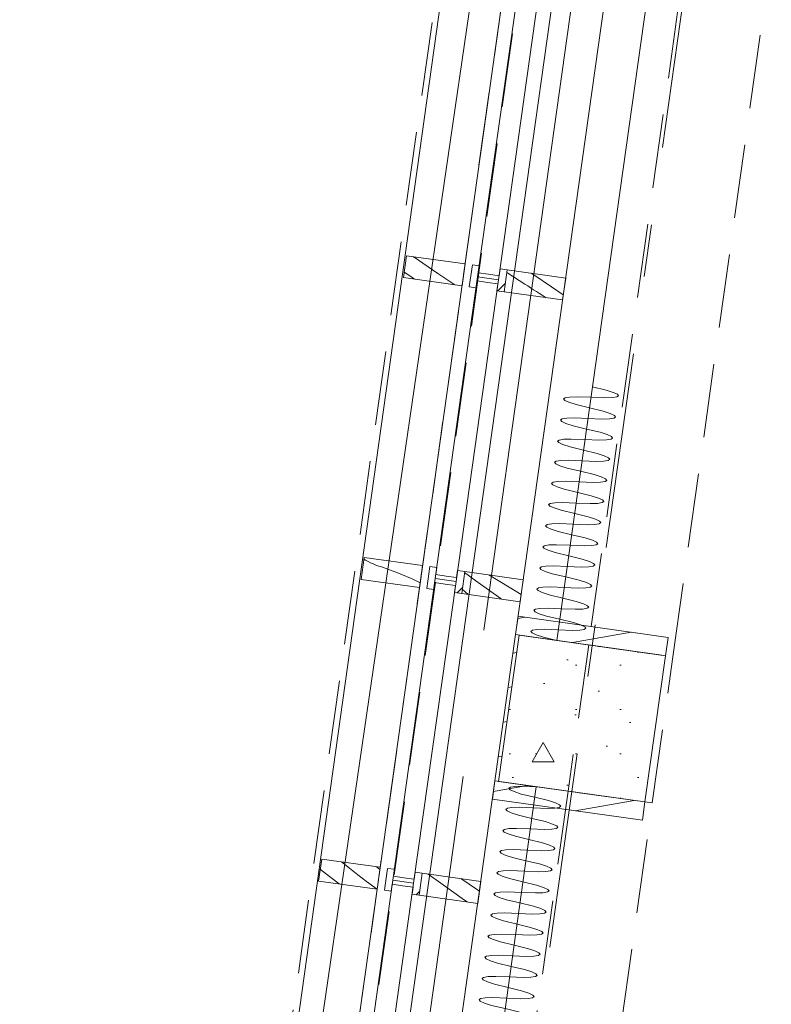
# Model space of a CAD drawing. Header units: millimetres. Extents: x 74467 to 235410, y -65 to 114857.
# Tile 12 of 256: x 80693 to 82728, y 76662 to 79328. Entities that reach past the tile are written whole.
import ezdxf
from ezdxf.enums import TextEntityAlignment as Align

# ---------------------------------------------------------------- set-up
doc = ezdxf.new("R2010")
doc.units = ezdxf.units.MM
doc.header["$MEASUREMENT"] = 0
for name, pattern in [('Katkend topelt', [1093.611073, 529.166651, -211.666656, 141.111112, -211.666656]), ('Katkend varjatud', [300, 200, -100]), ('Wipeout_Contour', [1000, 0, -1000])]:
    doc.linetypes.add(name, pattern=pattern)
for name, color, linetype in [('00 Kunstikonkursi LÜ jaoks asendi 2D', 7, 'Continuous'), ('00 Teljed.AR', 7, 'Continuous'), ('1233 Postid.AR', 7, 'Continuous'), ('1235 Vahelaed.AR', 7, 'Continuous'), ('1245 Klaasfassaadid.AR', 7, 'Continuous'), ('1247 Lamellid.AR', 7, 'Continuous'), ('1248 Vihmaveerennid.AR', 7, 'Continuous'), ('1326 Seinapinnad.SA', 7, 'Continuous'), ('1330 Sisustus.SA', 7, 'Continuous'), ('9350 Netopind.AR', 7, 'Continuous')]:
    doc.layers.add(name, color=color, linetype=linetype)
doc.styles.add('GENERATED_STYLE_3', font='txt')
pattern_1 = [(10, (0, 0), (-15.628336, 88.632695), [])]
pattern_2 = [(45, (0, 0), (-176.7767, 176.7767), []), (45, (-35.36, 35.36), (-176.7767, 176.7767), []), (45, (-70.7, 70.7), (-176.7767, 176.7767), [])]

# ---------------------------------------------------------------- blocks, each defined once
blk = doc.blocks.new('Slab_4_1', base_point=(81076, 71840.2))
at = {"color": 254, "linetype": 'Wipeout_Contour', "lineweight": 0, "ltscale": 576925.485488}
blk.add_wipeout([(81076, 71840.2), (89651.7, 70634.9), (90077.3, 73662.7), (91081.9, 80814.9), (82506.7, 82019.7)], dxfattribs=at).dxf.layer = '1235 Vahelaed.AR'
at = {"layer": '1235 Vahelaed.AR', "color": 7, "linetype": 'Continuous', "lineweight": 13, "flags": 128}
blk.add_lwpolyline([(81076, 71840.2), (82506.7, 82019.7), (91081.9, 80814.9)], dxfattribs=at)
blk = doc.blocks.new('Beam_27_1', base_point=(81158.3, 74545))
at = {"color": 254, "linetype": 'Wipeout_Contour', "lineweight": 0, "ltscale": 448820.433341}
blk.add_wipeout([(81316.7, 74522.8), (82014, 79484), (81855.5, 79506.3), (81158.3, 74545)], dxfattribs=at).dxf.layer = '1247 Lamellid.AR'
at = {"layer": '1247 Lamellid.AR', "color": 7, "linetype": 'Continuous', "lineweight": 13, "flags": 128}
for points in [[(81158.3, 74545), (81855.5, 79506.3)], [(81855.5, 79506.3), (82014, 79484)], [(81316.7, 74522.8), (82014, 79484)], [(81158.3, 74545), (81316.7, 74522.8)]]:
    blk.add_lwpolyline(points, dxfattribs=at)
blk = doc.blocks.new('Beam_56_1', base_point=(81277.3, 75391.7))
at = {"layer": '1247 Lamellid.AR', "color": 7, "linetype": 'Katkend varjatud', "lineweight": 13, "flags": 128}
for points in [[(81277.3, 75391.7), (82081, 81110.5)], [(81435.7, 75369.5), (82239.4, 81088.3)]]:
    blk.add_lwpolyline(points, dxfattribs=at)
blk = doc.blocks.new('Auditoorium_RG 104_20_1', base_point=(83456.8, 81402.2))
at = {"layer": '9350 Netopind.AR', "color": 7, "linetype": 'Continuous', "lineweight": 13, "flags": 128}
blk.add_lwpolyline([(81270.3, 72216.8), (81676.3, 72159.7), (81619.3, 71753.7), (89254.2, 70680.7), (89311.3, 71086.7), (89519.3, 71057.5), (90827.5, 80366), (82578.5, 81525.3), (82035.8, 77663.3), (82441.8, 77606.2), (82386.1, 77210.1), (81980.1, 77267.2)], close=True, dxfattribs=at)
blk = doc.blocks.new('Opening_7_1')
at = {"layer": '1326 Seinapinnad.SA', "color": 7, "linetype": 'Katkend varjatud', "lineweight": 13, "flags": 128}
for points in [[(82178.2, 77239.3), (81468.4, 72189)], [(82405.9, 77207.3), (82178.2, 77239.3)], [(81696.1, 72157), (82405.9, 77207.3)], [(81468.4, 72189), (81696.1, 72157)]]:
    blk.add_lwpolyline(points, dxfattribs=at)
blk = doc.blocks.new('Opening_8_1')
at = {"layer": '1326 Seinapinnad.SA', "color": 7, "linetype": 'Katkend varjatud', "lineweight": 13, "flags": 128}
for points in [[(82936.7, 82636.3), (82233.8, 77635.4)], [(82461.6, 77603.4), (83164.4, 82604.3)], [(82233.8, 77635.4), (82461.6, 77603.4)]]:
    blk.add_lwpolyline(points, dxfattribs=at)
at = {"layer": '1326 Seinapinnad.SA', "color": 7, "linetype": 'Continuous', "lineweight": 15, "flags": 128}
blk.add_lwpolyline([(83164.4, 82604.3), (82936.7, 82636.3)], dxfattribs=at)
blk = doc.blocks.new('Wall_235_1', base_point=(81412.7, 71792.9))
at = {"layer": '1326 Seinapinnad.SA', "color": 7, "linetype": 'Katkend varjatud', "lineweight": 13, "flags": 128}
for points in [[(82233.8, 77635.4), (82178.2, 77239.3)], [(82405.9, 77207.3), (82461.6, 77603.4)]]:
    blk.add_lwpolyline(points, dxfattribs=at)
blk = doc.blocks.new('Wall_668_1', base_point=(82045.7, 77661.9))
at = {"layer": '1326 Seinapinnad.SA', "linetype": 'Continuous', "lineweight": 13, "true_color": 0x287437}
h = blk.add_hatch(dxfattribs=at)
h.set_pattern_fill('Puit_0001', color=97, style=0, pattern_type=2)
h.set_pattern_definition(pattern_1)
h.paths.add_polyline_path([(82042.7, 77712.8), (82035.8, 77663.3), (82045.7, 77661.9)])
h = blk.add_hatch(dxfattribs=at)
h.set_pattern_fill('Puit_0001', color=97, style=0, pattern_type=2)
h.set_pattern_definition(pattern_1)
h.paths.add_polyline_path([(82052.6, 77711.4), (82042.7, 77712.8), (82045.7, 77661.9)])
h = blk.add_hatch(dxfattribs=at)
h.set_pattern_fill('Puit_0001', color=97, style=0, pattern_type=2)
h.set_pattern_definition(pattern_1)
h.paths.add_polyline_path([(82045.7, 77661.9), (82441.8, 77606.2), (82448.7, 77655.7), (82052.6, 77711.4)])
at = {"layer": '1326 Seinapinnad.SA', "color": 7, "linetype": 'Continuous', "lineweight": 15, "flags": 128}
for points in [[(82042.7, 77712.8), (82035.8, 77663.3)], [(82448.7, 77655.7), (82042.7, 77712.8)], [(82045.7, 77661.9), (82441.8, 77606.2)], [(82441.8, 77606.2), (82448.7, 77655.7)]]:
    blk.add_lwpolyline(points, dxfattribs=at)
blk = doc.blocks.new('Wall_669_1', base_point=(82386.1, 77210.1))
at = {"layer": '1326 Seinapinnad.SA', "linetype": 'Continuous', "lineweight": 13, "true_color": 0x287437}
h = blk.add_hatch(dxfattribs=at)
h.set_pattern_fill('Puit_0001', color=97, style=0, pattern_type=2)
h.set_pattern_definition(pattern_1)
h.paths.add_polyline_path([(81980.1, 77267.2), (81973.1, 77217.7), (81990, 77265.8)])
h = blk.add_hatch(dxfattribs=at)
h.set_pattern_fill('Puit_0001', color=97, style=0, pattern_type=2)
h.set_pattern_definition(pattern_1)
h.paths.add_polyline_path([(81973.1, 77217.7), (81983, 77216.3), (81990, 77265.8)])
h = blk.add_hatch(dxfattribs=at)
h.set_pattern_fill('Puit_0001', color=97, style=0, pattern_type=2)
h.set_pattern_definition(pattern_1)
h.paths.add_polyline_path([(81983, 77216.3), (82379.2, 77160.6), (82386.1, 77210.1), (81990, 77265.8)])
at = {"layer": '1326 Seinapinnad.SA', "color": 7, "linetype": 'Continuous', "lineweight": 15, "flags": 128}
for points in [[(81973.1, 77217.7), (81980.1, 77267.2)], [(82386.1, 77210.1), (81990, 77265.8)], [(81973.1, 77217.7), (82379.2, 77160.6)], [(82386.1, 77210.1), (82379.2, 77160.6)]]:
    blk.add_lwpolyline(points, dxfattribs=at)
blk = doc.blocks.new('Wall_670_1', base_point=(81990, 77265.8))
at = {"layer": '1326 Seinapinnad.SA', "linetype": 'Continuous', "lineweight": 13, "true_color": 0x287437}
h = blk.add_hatch(dxfattribs=at)
h.set_pattern_fill('Puit_0001', color=97, style=0, pattern_type=2)
h.set_pattern_definition(pattern_1)
h.paths.add_polyline_path([(82035.8, 77663.3), (81980.1, 77267.2), (81990, 77265.8), (82045.7, 77661.9)])
at = {"layer": '1326 Seinapinnad.SA', "color": 7, "linetype": 'Continuous', "lineweight": 15, "flags": 128}
for points in [[(82035.8, 77663.3), (81980.1, 77267.2)], [(81990, 77265.8), (82045.7, 77661.9)]]:
    blk.add_lwpolyline(points, dxfattribs=at)
blk = doc.blocks.new('*X2343')
at = {"layer": '1247 Lamellid.AR', "color": 7, "linetype": 'Continuous', "lineweight": 13}
for p, q in [((81825.1, 78640.8), (81758.5, 78686.8)), ((81749.6, 78634.4), (81734.5, 78645)), ((81762.4, 78625.7), (81749.6, 78634.4)), ((81871.5, 78610.4), (81825.1, 78640.8))]:
    blk.add_line(p, q, dxfattribs=at)
blk = doc.blocks.new('Column_247_1', base_point=(81895, 78637.3))
at = {"layer": '1247 Lamellid.AR', "color": 7, "linetype": 'Continuous', "lineweight": 13, "flags": 128}
blk.add_lwpolyline([(81890.8, 78607.6), (81899.2, 78667.1), (81740.7, 78689.3), (81732.4, 78629.9)], close=True, dxfattribs=at)
at = {"layer": '1247 Lamellid.AR', "color": 7, "lineweight": 15}
blk.add_blockref('*X2343', (0, 0), dxfattribs=at)
blk = doc.blocks.new('*X2345')
at = {"layer": '1247 Lamellid.AR', "color": 7, "linetype": 'Continuous', "lineweight": 13}
for p, q in [((81629.4, 77865.2), (81625.2, 77867.6)), ((81636.4, 77861.4), (81629.4, 77865.2)), ((81643.4, 77857.9), (81636.4, 77861.4)), ((81650.6, 77854.6), (81643.4, 77857.9)), ((81657.9, 77851.6), (81650.6, 77854.6)), ((81665.4, 77848.9), (81657.9, 77851.6)), ((81672.8, 77846.4), (81665.4, 77848.9)), ((81714.7, 77831.8), (81672.8, 77846.4)), ((81755.6, 77814.5), (81714.7, 77831.8)), ((81777.8, 77803.4), (81755.6, 77814.5))]:
    blk.add_line(p, q, dxfattribs=at)
blk = doc.blocks.new('Column_248_1', base_point=(81780.2, 77820.4))
at = {"layer": '1247 Lamellid.AR', "color": 7, "linetype": 'Continuous', "lineweight": 13, "flags": 128}
blk.add_lwpolyline([(81776, 77790.7), (81784.3, 77850.1), (81625.9, 77872.4), (81617.5, 77812.9)], close=True, dxfattribs=at)
at = {"layer": '1247 Lamellid.AR', "color": 7, "lineweight": 15}
blk.add_blockref('*X2345', (0, 0), dxfattribs=at)
blk = doc.blocks.new('*X2347')
at = {"layer": '1247 Lamellid.AR', "color": 7, "linetype": 'Continuous', "lineweight": 13}
for p, q in [((81516.8, 77020.4), (81507.2, 77028.1)), ((81586.2, 77030.5), (81564.4, 77047.9)), ((81609.1, 77012.7), (81586.2, 77030.5)), ((81668.7, 77027.4), (81659.4, 77034.5)), ((81558.6, 76988.1), (81516.8, 77020.4)), ((81632.2, 76995.1), (81609.1, 77012.7)), ((81660.7, 76973.8), (81632.2, 76995.1))]:
    blk.add_line(p, q, dxfattribs=at)
blk = doc.blocks.new('Column_249_1', base_point=(81665.3, 77003.4))
at = {"layer": '1247 Lamellid.AR', "color": 7, "linetype": 'Continuous', "lineweight": 13, "flags": 128}
blk.add_lwpolyline([(81661.2, 76973.7), (81669.5, 77033.1), (81511.1, 77055.4), (81502.7, 76996)], close=True, dxfattribs=at)
at = {"layer": '1247 Lamellid.AR', "color": 7, "lineweight": 15}
blk.add_blockref('*X2347', (0, 0), dxfattribs=at)
blk = doc.blocks.new('Column_276_1', base_point=(82215.9, 77436))
at = {"layer": '1233 Postid.AR', "linetype": 'Continuous', "lineweight": 13, "true_color": 0x8c8d8c}
h = blk.add_hatch(dxfattribs=at)
h.set_pattern_fill('Betoon_0001', color=252, style=0, pattern_type=2)
h.set_pattern_definition([(0, (0, 0), (0, 623.5383), [60, -300]), (0, (180, 311.8), (0, 623.5383), [60, -300]), (60, (0, 0), (-540, 311.769), [60, -300]), (60, (360, 0), (-540, 311.769), [60, -300]), (120, (60, 0), (540, 311.769), [60, -300]), (120, (420, 0), (540, 311.769), [60, -300]), (0, (0, 60), (0, 120), [0, -120, 0, -180]), (45, (60, 60), (-84.85282, 84.85282), [0, -90, 0, -150])])
h.paths.add_polyline_path([(81990, 77265.8), (82386.1, 77210.1), (82441.8, 77606.2), (82045.7, 77661.9)])
at = {"layer": '1233 Postid.AR', "color": 7, "linetype": 'Continuous', "lineweight": 15, "flags": 128}
blk.add_lwpolyline([(81990, 77265.8), (82386.1, 77210.1), (82441.8, 77606.2), (82045.7, 77661.9)], close=True, dxfattribs=at)
blk = doc.blocks.new('Curtain #1580[551]_1', base_point=(81184.2, 72228.9))
at = {"layer": '1330 Sisustus.SA', "color": 253, "linetype": 'Continuous', "lineweight": 13, "true_color": 0xa5a6a4}
for p, q in [((81184.2, 72228.9), (81894, 77279.3)), ((81382.2, 72201.1), (82092, 77251.4))]:
    blk.add_line(p, q, dxfattribs=at)
at = {"layer": '1330 Sisustus.SA', "color": 253, "linetype": 'Continuous', "lineweight": 13, "true_color": 0xa5a6a4, "flags": 128}
for points in [[(82092, 77251.4), (82054.4, 77253.1), (82034, 77252.3), (82021.8, 77250.4), (82017.4, 77247.3), (82020.8, 77243.2), (82032, 77238), (82051.4, 77231.6), (82088, 77222.8), (82124.6, 77214), (82144, 77207.7), (82155.2, 77202.4), (82158.6, 77198.3), (82154.2, 77195.3), (82142, 77193.3), (82121.6, 77192.6), (82084, 77194.2), (82046.4, 77195.8), (82026, 77195.1), (82013.8, 77193.1), (82009.3, 77190.1), (82012.8, 77186), (82024, 77180.7), (82043.4, 77174.4), (82080, 77165.6), (82116.5, 77156.8), (82135.9, 77150.4), (82147.2, 77145.2), (82150.6, 77141.1), (82146.1, 77138), (82133.9, 77136.1), (82113.5, 77135.3), (82075.9, 77137), (82038.4, 77138.6), (82018, 77137.8), (82005.7, 77135.9), (82001.3, 77132.9), (82004.7, 77128.7), (82015.9, 77123.5), (82035.3, 77117.1), (82071.9, 77108.3), (82108.5, 77099.6), (82127.9, 77093.2), (82139.1, 77088), (82142.5, 77083.8), (82138.1, 77080.8), (82125.9, 77078.9), (82105.5, 77078.1), (82067.9, 77079.7), (82030.3, 77081.4), (82009.9, 77080.6), (81997.7, 77078.6), (81993.3, 77075.6), (81996.7, 77071.5), (82007.9, 77066.3), (82027.3, 77059.9), (82063.9, 77051.1), (82100.4, 77042.3), (82119.8, 77035.9), (82131.1, 77030.7), (82134.5, 77026.6), (82130.1, 77023.6), (82117.8, 77021.6), (82097.4, 77020.9), (82059.8, 77022.5), (82022.3, 77024.1), (82001.9, 77023.3), (81989.6, 77021.4), (81985.2, 77018.4), (81988.6, 77014.3), (81999.9, 77009), (82019.3, 77002.7), (82055.8, 76993.9), (82092.4, 76985.1), (82111.8, 76978.7), (82123, 76973.5), (82126.4, 76969.4), (82122, 76966.3), (82109.8, 76964.4), (82089.4, 76963.6), (82051.8, 76965.2), (82014.2, 76966.9), (81993.8, 76966.1), (81981.6, 76964.2), (81977.2, 76961.1), (81980.6, 76957), (81991.8, 76951.8), (82011.2, 76945.4), (82047.8, 76936.6), (82084.3, 76927.8), (82103.8, 76921.5), (82115, 76916.2), (82118.4, 76912.1), (82114, 76909.1), (82101.7, 76907.2), (82081.3, 76906.4), (82043.8, 76908), (82006.2, 76909.6), (81985.8, 76908.9), (81973.5, 76906.9), (81969.1, 76903.9), (81972.5, 76899.8), (81983.8, 76894.6), (82003.2, 76888.2), (82039.7, 76879.4), (82076.3, 76870.6), (82095.7, 76864.2), (82106.9, 76859), (82110.3, 76854.9), (82105.9, 76851.8), (82093.7, 76849.9), (82073.3, 76849.1), (82035.7, 76850.8), (81998.1, 76852.4), (81977.7, 76851.6), (81965.5, 76849.7), (81961.1, 76846.7), (81964.5, 76842.5), (81975.7, 76837.3), (81995.1, 76830.9), (82031.7, 76822.2), (82068.3, 76813.4), (82087.7, 76807), (82098.9, 76801.8), (82102.3, 76797.6), (82097.9, 76794.6), (82085.7, 76792.7), (82065.2, 76791.9), (82027.7, 76793.5), (81990.1, 76795.2), (81969.7, 76794.4), (81957.5, 76792.5), (81953, 76789.4), (81956.5, 76785.3), (81967.7, 76780.1), (81987.1, 76773.7), (82023.6, 76764.9), (82060.2, 76756.1), (82079.6, 76749.8), (82090.8, 76744.5), (82094.3, 76740.4), (82089.8, 76737.4), (82077.6, 76735.4), (82057.2, 76734.7), (82019.6, 76736.3), (81982.1, 76737.9), (81961.6, 76737.2), (81949.4, 76735.2), (81945, 76732.2), (81948.4, 76728.1), (81959.6, 76722.8), (81979, 76716.5), (82015.6, 76707.7), (82052.2, 76698.9), (82071.6, 76692.5), (82082.8, 76687.3), (82086.2, 76683.2), (82081.8, 76680.1), (82069.6, 76678.2), (82049.2, 76677.4), (82011.6, 76679.1), (81974, 76680.7), (81953.6, 76679.9), (81941.4, 76678), (81937, 76675), (81940.4, 76670.8), (81951.6, 76665.6), (81971, 76659.2), (82007.6, 76650.4), (82044.1, 76641.7), (82063.5, 76635.3), (82074.8, 76630.1), (82078.2, 76625.9), (82073.7, 76622.9), (82061.5, 76621), (82041.1, 76620.2), (82003.5, 76621.8), (81966, 76623.5), (81945.6, 76622.7), (81933.3, 76620.7), (81928.9, 76617.7), (81932.3, 76613.6), (81943.5, 76608.4), (81962.9, 76602), (81999.5, 76593.2), (82036.1, 76584.4), (82055.5, 76578), (82066.7, 76572.8), (82070.1, 76568.7), (82065.7, 76565.7), (82053.5, 76563.7), (82033.1, 76563), (81995.5, 76564.6)], [(81382.2, 72201.1), (81345.7, 72209.9), (81326.3, 72216.2), (81315, 72221.5), (81311.6, 72225.6), (81316, 72228.6), (81328.3, 72230.5), (81348.7, 72231.3), (81386.3, 72229.7), (81423.8, 72228.1), (81444.2, 72228.8), (81456.5, 72230.8), (81460.9, 72233.8), (81457.5, 72237.9), (81446.3, 72243.1), (81426.9, 72249.5), (81390.3, 72258.3), (81353.7, 72267.1), (81334.3, 72273.5), (81323.1, 72278.7), (81319.7, 72282.8), (81324.1, 72285.8), (81336.3, 72287.8), (81356.7, 72288.6), (81394.3, 72286.9), (81431.9, 72285.3), (81452.3, 72286.1), (81464.5, 72288), (81468.9, 72291), (81465.5, 72295.2), (81454.3, 72300.4), (81434.9, 72306.8), (81398.3, 72315.5), (81361.8, 72324.3), (81342.4, 72330.7), (81331.1, 72335.9), (81327.7, 72340.1), (81332.1, 72343.1), (81344.4, 72345), (81364.8, 72345.8), (81402.4, 72344.2), (81439.9, 72342.5), (81460.3, 72343.3), (81472.6, 72345.2), (81477, 72348.3), (81473.6, 72352.4), (81462.3, 72357.6), (81442.9, 72364), (81406.4, 72372.8), (81369.8, 72381.6), (81350.4, 72387.9), (81339.2, 72393.2), (81335.8, 72397.3), (81340.2, 72400.3), (81352.4, 72402.3), (81372.8, 72403), (81410.4, 72401.4), (81448, 72399.8), (81468.4, 72400.5), (81480.6, 72402.5), (81485, 72405.5), (81481.6, 72409.6), (81470.4, 72414.9), (81451, 72421.2), (81414.4, 72430), (81377.8, 72438.8), (81358.4, 72445.2), (81347.2, 72450.4), (81343.8, 72454.5), (81348.2, 72457.6), (81360.5, 72459.5), (81380.9, 72460.3), (81418.4, 72458.6), (81456, 72457), (81476.4, 72457.8), (81488.7, 72459.7), (81493.1, 72462.7), (81489.7, 72466.9), (81478.4, 72472.1), (81459, 72478.5), (81422.5, 72487.3), (81385.9, 72496), (81366.5, 72502.4), (81355.3, 72507.6), (81351.9, 72511.8), (81356.3, 72514.8), (81368.5, 72516.7), (81388.9, 72517.5), (81426.5, 72515.9), (81464.1, 72514.2), (81484.5, 72515), (81496.7, 72517), (81501.1, 72520), (81497.7, 72524.1), (81486.5, 72529.3), (81467.1, 72535.7), (81430.5, 72544.5), (81393.9, 72553.3), (81374.5, 72559.7), (81363.3, 72564.9), (81359.9, 72569), (81364.3, 72572), (81376.5, 72574), (81397, 72574.7), (81434.5, 72573.1), (81472.1, 72571.5), (81492.5, 72572.3), (81504.7, 72574.2), (81509.2, 72577.2), (81505.7, 72581.3), (81494.5, 72586.6), (81475.1, 72592.9), (81438.6, 72601.7), (81402, 72610.5), (81382.6, 72616.9), (81371.4, 72622.1), (81367.9, 72626.2), (81372.4, 72629.3), (81384.6, 72631.2), (81405, 72632), (81442.6, 72630.3), (81480.1, 72628.7), (81500.6, 72629.5), (81512.8, 72631.4), (81517.2, 72634.5), (81513.8, 72638.6), (81502.6, 72643.8), (81483.2, 72650.2), (81446.6, 72659), (81410, 72667.8), (81390.6, 72674.1), (81379.4, 72679.4), (81376, 72683.5), (81380.4, 72686.5), (81392.6, 72688.4), (81413, 72689.2), (81450.6, 72687.6), (81488.2, 72686), (81508.6, 72686.7), (81520.8, 72688.7), (81525.2, 72691.7), (81521.8, 72695.8), (81510.6, 72701), (81491.2, 72707.4), (81454.6, 72716.2), (81418.1, 72725), (81398.7, 72731.4), (81387.4, 72736.6), (81384, 72740.7), (81388.4, 72743.7), (81400.7, 72745.7), (81421.1, 72746.5), (81458.7, 72744.8), (81496.2, 72743.2), (81516.6, 72744), (81528.9, 72745.9), (81533.3, 72748.9), (81529.9, 72753.1), (81518.7, 72758.3), (81499.3, 72764.7), (81462.7, 72773.4), (81426.1, 72782.2), (81406.7, 72788.6), (81395.5, 72793.8), (81392.1, 72798), (81396.5, 72801), (81408.7, 72802.9), (81429.1, 72803.7), (81466.7, 72802.1), (81504.3, 72800.4), (81524.7, 72801.2), (81536.9, 72803.1), (81541.3, 72806.2), (81537.9, 72810.3), (81526.7, 72815.5), (81507.3, 72821.9), (81470.7, 72830.7), (81434.2, 72839.5), (81414.8, 72845.8), (81403.5, 72851.1), (81400.1, 72855.2), (81404.5, 72858.2), (81416.8, 72860.2), (81437.2, 72860.9), (81474.7, 72859.3), (81512.3, 72857.7), (81532.7, 72858.4), (81545, 72860.4), (81549.4, 72863.4), (81546, 72867.5), (81534.7, 72872.8), (81515.3, 72879.1), (81478.8, 72887.9)]]:
    blk.add_lwpolyline(points, dxfattribs=at)
blk = doc.blocks.new('Curtain #1580[552]_1', base_point=(81949.6, 77675.4))
at = {"layer": '1330 Sisustus.SA', "color": 253, "linetype": 'Continuous', "lineweight": 13, "true_color": 0xa5a6a4}
for p, q in [((81949.6, 77675.4), (82659.4, 82725.7)), ((82147.7, 77647.5), (82857.5, 82697.9))]:
    blk.add_line(p, q, dxfattribs=at)
at = {"layer": '1330 Sisustus.SA', "color": 253, "linetype": 'Continuous', "lineweight": 13, "true_color": 0xa5a6a4, "flags": 128}
for points in [[(82857.5, 82697.9), (82819.9, 82699.5), (82799.5, 82698.8), (82787.3, 82696.8), (82782.8, 82693.8), (82786.3, 82689.7), (82797.5, 82684.5), (82816.9, 82678.1), (82853.5, 82669.3), (82890, 82660.5), (82909.4, 82654.1), (82920.6, 82648.9), (82924.1, 82644.8), (82919.6, 82641.7), (82907.4, 82639.8), (82887, 82639), (82849.4, 82640.7), (82811.9, 82642.3), (82791.4, 82641.5), (82779.2, 82639.6), (82774.8, 82636.6), (82778.2, 82632.4), (82789.4, 82627.2), (82808.8, 82620.8), (82845.4, 82612.1), (82882, 82603.3), (82901.4, 82596.9), (82912.6, 82591.7), (82916, 82587.5), (82911.6, 82584.5), (82899.4, 82582.6), (82879, 82581.8), (82841.4, 82583.4), (82803.8, 82585.1), (82783.4, 82584.3), (82771.2, 82582.4), (82766.8, 82579.3), (82770.2, 82575.2), (82781.4, 82570), (82800.8, 82563.6), (82837.4, 82554.8), (82873.9, 82546), (82893.3, 82539.7), (82904.6, 82534.4), (82908, 82530.3), (82903.6, 82527.3), (82891.3, 82525.3), (82870.9, 82524.6), (82833.3, 82526.2), (82795.8, 82527.8), (82775.4, 82527), (82763.1, 82525.1), (82758.7, 82522.1), (82762.1, 82518), (82773.4, 82512.7), (82792.8, 82506.4), (82829.3, 82497.6), (82865.9, 82488.8), (82885.3, 82482.4), (82896.5, 82477.2), (82899.9, 82473.1), (82895.5, 82470), (82883.3, 82468.1), (82862.9, 82467.3), (82825.3, 82469), (82787.7, 82470.6), (82767.3, 82469.8), (82755.1, 82467.9), (82750.7, 82464.9), (82754.1, 82460.7), (82765.3, 82455.5), (82784.7, 82449.1), (82821.3, 82440.3), (82857.8, 82431.6), (82877.2, 82425.2), (82888.5, 82420), (82891.9, 82415.8), (82887.5, 82412.8), (82875.2, 82410.9), (82854.8, 82410.1), (82817.3, 82411.7), (82779.7, 82413.4), (82759.3, 82412.6), (82747, 82410.6), (82742.6, 82407.6), (82746, 82403.5), (82757.3, 82398.3), (82776.7, 82391.9), (82813.2, 82383.1), (82849.8, 82374.3), (82869.2, 82367.9), (82880.4, 82362.7), (82883.8, 82358.6), (82879.4, 82355.6), (82867.2, 82353.6), (82846.8, 82352.9), (82809.2, 82354.5), (82771.6, 82356.1), (82751.2, 82355.3), (82739, 82353.4), (82734.6, 82350.4), (82738, 82346.3), (82749.2, 82341), (82768.6, 82334.7), (82805.2, 82325.9), (82841.8, 82317.1), (82861.2, 82310.7), (82872.4, 82305.5), (82875.8, 82301.4), (82871.4, 82298.3), (82859.1, 82296.4), (82838.7, 82295.6), (82801.2, 82297.2), (82763.6, 82298.9), (82743.2, 82298.1), (82731, 82296.2), (82726.5, 82293.1), (82729.9, 82289), (82741.2, 82283.8), (82760.6, 82277.4), (82797.1, 82268.6), (82833.7, 82259.8), (82853.1, 82253.5), (82864.3, 82248.2), (82867.8, 82244.1), (82863.3, 82241.1), (82851.1, 82239.2), (82830.7, 82238.4), (82793.1, 82240), (82755.5, 82241.6), (82735.1, 82240.9), (82722.9, 82238.9), (82718.5, 82235.9), (82721.9, 82231.8), (82733.1, 82226.6), (82752.5, 82220.2), (82789.1, 82211.4), (82825.7, 82202.6), (82845.1, 82196.2), (82856.3, 82191), (82859.7, 82186.9), (82855.3, 82183.8), (82843.1, 82181.9), (82822.7, 82181.1), (82785.1, 82182.8), (82747.5, 82184.4), (82727.1, 82183.6), (82714.9, 82181.7), (82710.4, 82178.7), (82713.9, 82174.5), (82725.1, 82169.3), (82744.5, 82162.9), (82781.1, 82154.2), (82817.6, 82145.4), (82837, 82139), (82848.3, 82133.8), (82851.7, 82129.6), (82847.2, 82126.6), (82835, 82124.7), (82814.6, 82123.9), (82777, 82125.5), (82739.5, 82127.2), (82719.1, 82126.4), (82706.8, 82124.5), (82702.4, 82121.4), (82705.8, 82117.3), (82717, 82112.1), (82736.4, 82105.7), (82773, 82096.9), (82809.6, 82088.1), (82829, 82081.8), (82840.2, 82076.5), (82843.6, 82072.4), (82839.2, 82069.4), (82827, 82067.4), (82806.6, 82066.7), (82769, 82068.3), (82731.4, 82069.9), (82711, 82069.1), (82698.8, 82067.2), (82694.4, 82064.2), (82697.8, 82060.1), (82709, 82054.8), (82728.4, 82048.5), (82765, 82039.7), (82801.5, 82030.9), (82820.9, 82024.5), (82832.2, 82019.3), (82835.6, 82015.2), (82831.2, 82012.1), (82818.9, 82010.2), (82798.5, 82009.4), (82760.9, 82011.1)], [(82147.7, 77647.5), (82111.1, 77656.3), (82091.7, 77662.7), (82080.5, 77667.9), (82077.1, 77672.1), (82081.5, 77675.1), (82093.7, 77677), (82114.1, 77677.8), (82151.7, 77676.2), (82189.3, 77674.5), (82209.7, 77675.3), (82221.9, 77677.2), (82226.3, 77680.3), (82222.9, 77684.4), (82211.7, 77689.6), (82192.3, 77696), (82155.7, 77704.8), (82119.2, 77713.6), (82099.8, 77719.9), (82088.5, 77725.2), (82085.1, 77729.3), (82089.5, 77732.3), (82101.8, 77734.3), (82122.2, 77735), (82159.8, 77733.4), (82197.3, 77731.8), (82217.7, 77732.5), (82230, 77734.5), (82234.4, 77737.5), (82231, 77741.6), (82219.8, 77746.9), (82200.3, 77753.2), (82163.8, 77762), (82127.2, 77770.8), (82107.8, 77777.2), (82096.6, 77782.4), (82093.2, 77786.5), (82097.6, 77789.6), (82109.8, 77791.5), (82130.2, 77792.3), (82167.8, 77790.6), (82205.4, 77789), (82225.8, 77789.8), (82238, 77791.7), (82242.4, 77794.7), (82239, 77798.9), (82227.8, 77804.1), (82208.4, 77810.5), (82171.8, 77819.3), (82135.3, 77828), (82115.9, 77834.4), (82104.6, 77839.6), (82101.2, 77843.8), (82105.6, 77846.8), (82117.9, 77848.7), (82138.3, 77849.5), (82175.8, 77847.9), (82213.4, 77846.2), (82233.8, 77847), (82246.1, 77848.9), (82250.5, 77852), (82247.1, 77856.1), (82235.8, 77861.3), (82216.4, 77867.7), (82179.9, 77876.5), (82143.3, 77885.3), (82123.9, 77891.7), (82112.7, 77896.9), (82109.3, 77901), (82113.7, 77904), (82125.9, 77906), (82146.3, 77906.7), (82183.9, 77905.1), (82221.5, 77903.5), (82241.9, 77904.3), (82254.1, 77906.2), (82258.5, 77909.2), (82255.1, 77913.3), (82243.9, 77918.6), (82224.5, 77924.9), (82187.9, 77933.7), (82151.3, 77942.5), (82131.9, 77948.9), (82120.7, 77954.1), (82117.3, 77958.2), (82121.7, 77961.3), (82134, 77963.2), (82154.4, 77964), (82191.9, 77962.3), (82229.5, 77960.7), (82249.9, 77961.5), (82262.1, 77963.4), (82266.6, 77966.5), (82263.2, 77970.6), (82251.9, 77975.8), (82232.5, 77982.2), (82196, 77991), (82159.4, 77999.8), (82140, 78006.1), (82128.8, 78011.4), (82125.3, 78015.5), (82129.8, 78018.5), (82142, 78020.4), (82162.4, 78021.2), (82200, 78019.6), (82237.6, 78018), (82258, 78018.7), (82270.2, 78020.7), (82274.6, 78023.7), (82271.2, 78027.8), (82260, 78033), (82240.6, 78039.4), (82204, 78048.2), (82167.4, 78057), (82148, 78063.4), (82136.8, 78068.6), (82133.4, 78072.7), (82137.8, 78075.7), (82150, 78077.7), (82170.4, 78078.5), (82208, 78076.8), (82245.6, 78075.2), (82266, 78076), (82278.2, 78077.9), (82282.7, 78080.9), (82279.2, 78085.1), (82268, 78090.3), (82248.6, 78096.7), (82212, 78105.4), (82175.5, 78114.2), (82156.1, 78120.6), (82144.9, 78125.8), (82141.4, 78130), (82145.9, 78133), (82158.1, 78134.9), (82178.5, 78135.7), (82216.1, 78134.1), (82253.6, 78132.4), (82274.1, 78133.2), (82286.3, 78135.1), (82290.7, 78138.2), (82287.3, 78142.3), (82276.1, 78147.5), (82256.7, 78153.9), (82220.1, 78162.7), (82183.5, 78171.5), (82164.1, 78177.8), (82152.9, 78183.1), (82149.5, 78187.2), (82153.9, 78190.2), (82166.1, 78192.2), (82186.5, 78192.9), (82224.1, 78191.3), (82261.7, 78189.7), (82282.1, 78190.4), (82294.3, 78192.4), (82298.7, 78195.4), (82295.3, 78199.5), (82284.1, 78204.8), (82264.7, 78211.1), (82228.1, 78219.9), (82191.6, 78228.7), (82172.2, 78235.1), (82160.9, 78240.3), (82157.5, 78244.4), (82161.9, 78247.5), (82174.2, 78249.4), (82194.6, 78250.2), (82232.2, 78248.5), (82269.7, 78246.9), (82290.1, 78247.7), (82302.4, 78249.6), (82306.8, 78252.6), (82303.4, 78256.8), (82292.1, 78262), (82272.7, 78268.4), (82236.2, 78277.2), (82199.6, 78285.9), (82180.2, 78292.3), (82169, 78297.5), (82165.6, 78301.7), (82170, 78304.7), (82182.2, 78306.6), (82202.6, 78307.4), (82240.2, 78305.8), (82277.8, 78304.1), (82298.2, 78304.9), (82310.4, 78306.8), (82314.8, 78309.9), (82311.4, 78314), (82300.2, 78319.2), (82280.8, 78325.6), (82244.2, 78334.4)]]:
    blk.add_lwpolyline(points, dxfattribs=at)
blk = doc.blocks.new('Beam_101_1', base_point=(80955.8, 71665.2))
at = {"layer": '1248 Vihmaveerennid.AR', "color": 7, "linetype": 'Katkend varjatud', "lineweight": 13}
for p, q in [((80738, 71695.8), (85214.9, 103550.9)), ((80955.8, 71665.2), (85406.1, 103330.9))]:
    blk.add_line(p, q, dxfattribs=at)
blk = doc.blocks.new('*X3343')
at = {"layer": '1245 Klaasfassaadid.AR', "color": 7, "linetype": 'Continuous', "lineweight": 13}
for p, q in [((82060.7, 78612.3), (82012, 78643.9)), ((82085.5, 78637.1), (82077.9, 78641.9)), ((82132.7, 78604.9), (82085.5, 78637.1)), ((82068.6, 78607.3), (82060.7, 78612.3)), ((82076.5, 78602.3), (82068.6, 78607.3)), ((82084.4, 78597.2), (82076.5, 78602.3)), ((82165.1, 78583.4), (82132.7, 78604.9)), ((82006.8, 78591.3), (82004.8, 78592.7)), ((82092.3, 78592.2), (82084.4, 78597.2)), ((82100.2, 78587.2), (82092.3, 78592.2)), ((82108.1, 78582.2), (82100.2, 78587.2)), ((82116.1, 78577.3), (82108.1, 78582.2)), ((82118.7, 78575.6), (82116.1, 78577.3))]:
    blk.add_line(p, q, dxfattribs=at)
blk = doc.blocks.new('*X3344')
at = {"layer": '1245 Klaasfassaadid.AR', "color": 7, "linetype": 'Continuous', "lineweight": 13}
for p, q in [((81928.6, 77808.9), (81897.8, 77831.1)), ((81962.5, 77784.4), (81928.6, 77808.9)), ((82018.3, 77791.5), (81963.2, 77824.9)), ((81907.5, 77772.2), (81891.5, 77786.3)), ((81996.5, 77760.1), (81962.5, 77784.4)), ((82051.1, 77772.1), (82018.3, 77791.5)), ((81997.2, 77759.6), (81996.5, 77760.1))]:
    blk.add_line(p, q, dxfattribs=at)
blk = doc.blocks.new('*X3345')
at = {"layer": '1245 Klaasfassaadid.AR', "color": 7, "linetype": 'Continuous', "lineweight": 13}
for p, q in [((81833.6, 76990.2), (81798.8, 77014.9)), ((81933.1, 76971.8), (81887.8, 77002.4)), ((81897.8, 76944.6), (81833.6, 76990.2)), ((81938.1, 76968.4), (81933.1, 76971.8)), ((81905, 76939.4), (81897.8, 76944.6))]:
    blk.add_line(p, q, dxfattribs=at)
blk = doc.blocks.new('Curtain Wall_14_1')
at = {"layer": '1245 Klaasfassaadid.AR', "linetype": 'Continuous', "lineweight": 0, "true_color": 0x000000}
h = blk.add_hatch(dxfattribs=at)
h.set_pattern_fill('Alumiinium_0001', color=178, style=0, pattern_type=2)
h.set_pattern_definition(pattern_2)
h.paths.add_polyline_path([(81910.6, 78604.9), (81928.9, 78602.3), (81931.6, 78621.1), (81924, 78622.2), (81927.1, 78643.9), (81934.6, 78642.9), (81937.2, 78661.7), (81919, 78664.3)])
h = blk.add_hatch(dxfattribs=at)
h.set_pattern_fill('Alumiinium_0001', color=178, style=0, pattern_type=2)
h.set_pattern_definition(pattern_2)
h.paths.add_polyline_path([(81985.4, 78594.3), (82004.7, 78591.6), (82013, 78651.1), (81993.7, 78653.8), (81991.1, 78634.9), (81962.8, 78638.9), (81959.8, 78617.1), (81988, 78613.2)])
h = blk.add_hatch(dxfattribs=at)
h.set_pattern_fill('Alumiinium_0001', color=178, style=0, pattern_type=2)
h.set_pattern_definition(pattern_2)
h.paths.add_polyline_path([(81924, 78622.2), (81931.6, 78621.1), (81959.8, 78617.1), (81962.8, 78638.9), (81934.6, 78642.9), (81927.1, 78643.9)])
h = blk.add_hatch(dxfattribs=at)
h.set_pattern_fill('Alumiinium_0001', color=178, style=0, pattern_type=2)
h.set_pattern_definition(pattern_2)
h.paths.add_polyline_path([(81795.8, 77787.9), (81814.1, 77785.3), (81816.7, 77804.1), (81809.2, 77805.2), (81812.3, 77827), (81819.8, 77825.9), (81822.4, 77844.7), (81804.1, 77847.3)])
h = blk.add_hatch(dxfattribs=at)
h.set_pattern_fill('Alumiinium_0001', color=178, style=0, pattern_type=2)
h.set_pattern_definition(pattern_2)
h.paths.add_polyline_path([(81809.2, 77805.2), (81816.7, 77804.1), (81845, 77800.2), (81848, 77821.9), (81819.8, 77825.9), (81812.3, 77827)])
h = blk.add_hatch(dxfattribs=at)
h.set_pattern_fill('Alumiinium_0001', color=178, style=0, pattern_type=2)
h.set_pattern_definition(pattern_2)
h.paths.add_polyline_path([(81870.5, 77777.4), (81889.9, 77774.7), (81898.2, 77834.1), (81878.9, 77836.8), (81876.3, 77818), (81848, 77821.9), (81845, 77800.2), (81873.2, 77796.2)])
h = blk.add_hatch(dxfattribs=at)
h.set_pattern_fill('Alumiinium_0001', color=178, style=0, pattern_type=2)
h.set_pattern_definition(pattern_2)
h.paths.add_polyline_path([(81681, 76970.9), (81699.3, 76968.3), (81701.9, 76987.2), (81694.4, 76988.2), (81697.5, 77010), (81705, 77008.9), (81707.6, 77027.8), (81689.3, 77030.3)])
h = blk.add_hatch(dxfattribs=at)
h.set_pattern_fill('Alumiinium_0001', color=178, style=0, pattern_type=2)
h.set_pattern_definition(pattern_2)
h.paths.add_polyline_path([(81694.4, 76988.2), (81701.9, 76987.2), (81730.1, 76983.2), (81733.2, 77005), (81705, 77008.9), (81697.5, 77010)])
h = blk.add_hatch(dxfattribs=at)
h.set_pattern_fill('Alumiinium_0001', color=178, style=0, pattern_type=2)
h.set_pattern_definition(pattern_2)
h.paths.add_polyline_path([(81755.7, 76960.4), (81775, 76957.7), (81783.4, 77017.1), (81764.1, 77019.8), (81761.4, 77001), (81733.2, 77005), (81730.1, 76983.2), (81758.4, 76979.2)])
at = {"layer": '1245 Klaasfassaadid.AR', "color": 7, "linetype": 'Continuous', "lineweight": 13}
for p, q in [((81919, 78664.3), (81910.6, 78604.9)), ((81919, 78664.3), (81937.2, 78661.7)), ((81937.2, 78661.7), (81934.6, 78642.9)), ((81993.7, 78653.8), (81991.1, 78634.9)), ((82013, 78651.1), (82004.7, 78591.6)), ((82171.5, 78628.8), (82163.1, 78569.4)), ((81910.6, 78604.9), (81928.9, 78602.3)), ((81931.6, 78621.1), (81928.9, 78602.3)), ((81988, 78613.2), (81985.4, 78594.3)), ((81804.1, 77847.3), (81795.8, 77787.9)), ((81804.1, 77847.3), (81822.4, 77844.7)), ((81822.4, 77844.7), (81819.8, 77825.9)), ((81878.9, 77836.8), (81876.3, 77818)), ((81898.2, 77834.1), (81889.9, 77774.7)), ((81816.7, 77804.1), (81814.1, 77785.3)), ((82056.6, 77811.8), (82048.3, 77752.4)), ((81795.8, 77787.9), (81814.1, 77785.3)), ((81873.2, 77796.2), (81870.5, 77777.4)), ((81689.3, 77030.3), (81681, 76970.9)), ((81689.3, 77030.3), (81707.6, 77027.8)), ((81707.6, 77027.8), (81705, 77008.9)), ((81764.1, 77019.8), (81761.4, 77001)), ((81783.4, 77017.1), (81775, 76957.7)), ((81701.9, 76987.2), (81699.3, 76968.3)), ((81758.4, 76979.2), (81755.7, 76960.4)), ((81941.8, 76994.8), (81933.5, 76935.4)), ((81681, 76970.9), (81699.3, 76968.3))]:
    blk.add_line(p, q, dxfattribs=at)
at = {"layer": '1245 Klaasfassaadid.AR', "color": 7, "linetype": 'Continuous', "lineweight": 13, "flags": 128}
for points in [[(81933.1, 78632), (81989.5, 78624.1), (82104.4, 79441), (82047.9, 79449)], [(81818.3, 77815), (81874.7, 77807.1), (81989.5, 78624.1), (81933.1, 78632)], [(81703.5, 76998), (81759.9, 76990.1), (81874.7, 77807.1), (81818.3, 77815)], [(81588.6, 76181.1), (81645.1, 76173.1), (81759.9, 76990.1), (81703.5, 76998)]]:
    blk.add_lwpolyline(points, close=True, dxfattribs=at)
for points in [[(81993.7, 78653.8), (82013, 78651.1), (82171.5, 78628.8)], [(81934.6, 78642.9), (81962.8, 78638.9), (81991.1, 78634.9)], [(81931.6, 78621.1), (81959.8, 78617.1), (81988, 78613.2)], [(81985.4, 78594.3), (82004.7, 78591.6), (82163.1, 78569.4)], [(81819.8, 77825.9), (81848, 77821.9), (81876.3, 77818)], [(81878.9, 77836.8), (81898.2, 77834.1), (82056.6, 77811.8)], [(81816.7, 77804.1), (81845, 77800.2), (81873.2, 77796.2)], [(81870.5, 77777.4), (81889.9, 77774.7), (82048.3, 77752.4)], [(81705, 77008.9), (81733.2, 77005), (81761.4, 77001)], [(81764.1, 77019.8), (81783.4, 77017.1), (81941.8, 76994.8)], [(81701.9, 76987.2), (81730.1, 76983.2), (81758.4, 76979.2)], [(81755.7, 76960.4), (81775, 76957.7), (81933.5, 76935.4)]]:
    blk.add_lwpolyline(points, dxfattribs=at)
at = {"layer": '1245 Klaasfassaadid.AR', "linetype": 'Continuous', "lineweight": 0}
for name in ['*X3343', '*X3344', '*X3345']:
    blk.add_blockref(name, (0, 0), dxfattribs=at)
blk = doc.blocks.new('Standard grid marker_5')
at = {"layer": '00 Teljed.AR', "color": 252, "linetype": 'Katkend topelt', "lineweight": 13, "true_color": 0x8c8d8c}
blk.add_line((500, 0), (55500, 0), dxfattribs=at)
at = {"layer": '00 Teljed.AR', "color": 252, "lineweight": 13, "true_color": 0x8c8d8c, "style": 'GENERATED_STYLE_3'}
for tag, p in [('AC_MarkerText_1_0', (-55.7, -25.4)), ('AC_MarkerText_1_1', (56344.3, -25.4))]:
    blk.add_attdef(tag, text='', height=200, rotation=278, dxfattribs=at).set_placement(p, align=Align.TOP_CENTER)

msp = doc.modelspace()

# ---------------------------------------------------------------- block references
at = {"layer": '1235 Vahelaed.AR', "color": 7, "linetype": 'Continuous', "lineweight": 13}
msp.add_blockref('Slab_4_1', (81076, 71840.2), dxfattribs=at)

# ---------------------------------------------------------------- next in the draw order: block references
at = {"layer": '1247 Lamellid.AR', "color": 7, "lineweight": 13}
msp.add_blockref('Beam_27_1', (81158.3, 74545), dxfattribs=at)

# ---------------------------------------------------------------- next in the draw order: block references
msp.add_blockref('Beam_56_1', (81277.3, 75391.7), dxfattribs=at)

# ---------------------------------------------------------------- next in the draw order: wipeouts: each hides what was drawn before it
at = {"color": 254, "linetype": 'Wipeout_Contour', "lineweight": 0, "ltscale": 2114394.831306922}
msp.add_wipeout([(85800.3, 114798.7), (85283.2, 113762.1), (81457.7, 105547.9), (79754.2, 98873.6), (74745, 58252.1), (78841, 57691.9), (79724.5, 63897.4), (78115.9, 65420.5), (79009.9, 71803.1), (79406.1, 71747.7), (79876.3, 75104.9), (81262.8, 74910.7), (81927.7, 79472.6), (80911.9, 79614.8), (81132.4, 81189.5), (82153, 81046.5), (85252, 103464.9), (90613.8, 114702.2)], dxfattribs=at).dxf.layer = '00 Kunstikonkursi LÜ jaoks asendi 2D'

# ---------------------------------------------------------------- next in the draw order: linework, layer by layer
at = {"layer": '00 Kunstikonkursi LÜ jaoks asendi 2D', "color": 63, "linetype": 'Continuous', "lineweight": 13, "true_color": 0xbcc992}
msp.add_line((81262.8, 74910.7), (81927.7, 79472.6), dxfattribs=at)
at = {"layer": '00 Kunstikonkursi LÜ jaoks asendi 2D', "color": 7, "linetype": 'Continuous', "lineweight": 13, "flags": 128}
for points in [[(85800.3, 114798.7), (85283.2, 113762.1), (81457.7, 105547.9), (79754.2, 98873.6), (74745, 58252.1), (78841, 57691.9), (79724.5, 63897.4), (78115.9, 65420.5), (79009.9, 71803.1), (79406.1, 71747.7), (79876.3, 75104.9), (81262.8, 74910.7), (81927.7, 79472.6), (80911.9, 79614.8), (81132.4, 81189.5), (82153, 81046.5), (85252, 103464.9), (90613.8, 114702.2)], [(85800.3, 114798.7), (85283.2, 113762.1), (81457.7, 105547.9), (79754.2, 98873.6), (74745, 58252.1), (78841, 57691.9), (79724.5, 63897.4), (78115.9, 65420.5), (79009.9, 71803.1), (79406.1, 71747.7), (79876.3, 75104.9), (81262.8, 74910.7), (81927.7, 79472.6), (80911.9, 79614.8), (81132.4, 81189.5), (82153, 81046.5), (85252, 103464.9), (90613.8, 114702.2)], [(85800.3, 114798.7), (85283.2, 113762.1), (81457.7, 105547.9), (79754.2, 98873.6), (74745, 58252.1), (78841, 57691.9), (79724.5, 63897.4), (78115.9, 65420.5), (79009.9, 71803.1), (79406.1, 71747.7), (79876.3, 75104.9), (81262.8, 74910.7), (81927.7, 79472.6), (80911.9, 79614.8), (81132.4, 81189.5), (82153, 81046.5), (85252, 103464.9), (90613.8, 114702.2)], [(85800.3, 114798.7), (85283.2, 113762.1), (81457.7, 105547.9), (79754.2, 98873.6), (74745, 58252.1), (78841, 57691.9), (79724.5, 63897.4), (78115.9, 65420.5), (79009.9, 71803.1), (79406.1, 71747.7), (79876.3, 75104.9), (81262.8, 74910.7), (81927.7, 79472.6), (80911.9, 79614.8), (81132.4, 81189.5), (82153, 81046.5), (85252, 103464.9), (90613.8, 114702.2)], [(85212.3, 103505.9), (80740.1, 71575.3), (94839, 69600.8), (97910.8, 91471.6), (123957.8, 87832), (121631.9, 71230), (139853.7, 71250.7), (139838.5, 103531.6)]]:
    msp.add_lwpolyline(points, close=True, dxfattribs=at)
at = {"layer": '9350 Netopind.AR', "color": 151, "linetype": 'Continuous', "lineweight": 0, "true_color": 0x99ccff, "flags": 128}
msp.add_lwpolyline([(81270.3, 72216.8), (81676.3, 72159.7), (81619.3, 71753.7), (89254.2, 70680.7), (89311.3, 71086.7), (89519.3, 71057.5), (90827.5, 80366), (82578.5, 81525.3), (82035.8, 77663.3), (82441.8, 77606.2), (82386.1, 77210.1), (81980.1, 77267.2)], close=True, dxfattribs=at)

# ---------------------------------------------------------------- next in the draw order: block references
at = {"layer": '1233 Postid.AR', "color": 7, "lineweight": 15}
msp.add_blockref('Column_276_1', (82215.9, 77436), dxfattribs=at)
at = {"layer": '1247 Lamellid.AR', "color": 7, "lineweight": 15}
for name, p in [('Column_247_1', (81895, 78637.3)), ('Column_248_1', (81780.2, 77820.4)), ('Column_249_1', (81665.3, 77003.4))]:
    msp.add_blockref(name, p, dxfattribs=at)
at = {"layer": '1248 Vihmaveerennid.AR', "color": 7, "lineweight": 13}
msp.add_blockref('Beam_101_1', (80955.8, 71665.2), dxfattribs=at)
at = {"layer": '1326 Seinapinnad.SA', "color": 7, "lineweight": 15}
for name, p in [('Wall_235_1', (81412.7, 71792.9)), ('Wall_668_1', (82045.7, 77661.9)), ('Wall_670_1', (81990, 77265.8)), ('Wall_669_1', (82386.1, 77210.1))]:
    msp.add_blockref(name, p, dxfattribs=at)
at = {"layer": '1326 Seinapinnad.SA', "color": 7, "linetype": 'Continuous', "lineweight": 13}
for name in ['Opening_8_1', 'Opening_7_1']:
    msp.add_blockref(name, (0, 0), dxfattribs=at)
at = {"layer": '1330 Sisustus.SA', "color": 253, "linetype": 'Continuous', "lineweight": 13, "true_color": 0xa5a6a4}
for name, p in [('Curtain #1580[552]_1', (81949.6, 77675.4)), ('Curtain #1580[551]_1', (81184.2, 72228.9))]:
    msp.add_blockref(name, p, dxfattribs=at)
at = {"layer": '9350 Netopind.AR', "color": 7, "linetype": 'Continuous', "lineweight": 13}
msp.add_blockref('Auditoorium_RG 104_20_1', (83456.8, 81402.2), dxfattribs=at)

# ---------------------------------------------------------------- next in the draw order: block references
at = {"layer": '1245 Klaasfassaadid.AR', "linetype": 'Continuous', "lineweight": 0}
msp.add_blockref('Curtain Wall_14_1', (0, 0), dxfattribs=at)

# ---------------------------------------------------------------- next in the draw order: block references
at = {"layer": '00 Teljed.AR', "color": 7, "linetype": 'Continuous', "lineweight": 13, "zscale": 1000, "rotation": 82}
msp.add_blockref('Standard grid marker_5', (78710.8, 52496.1), dxfattribs=at)

doc.saveas('drawing.dxf')
